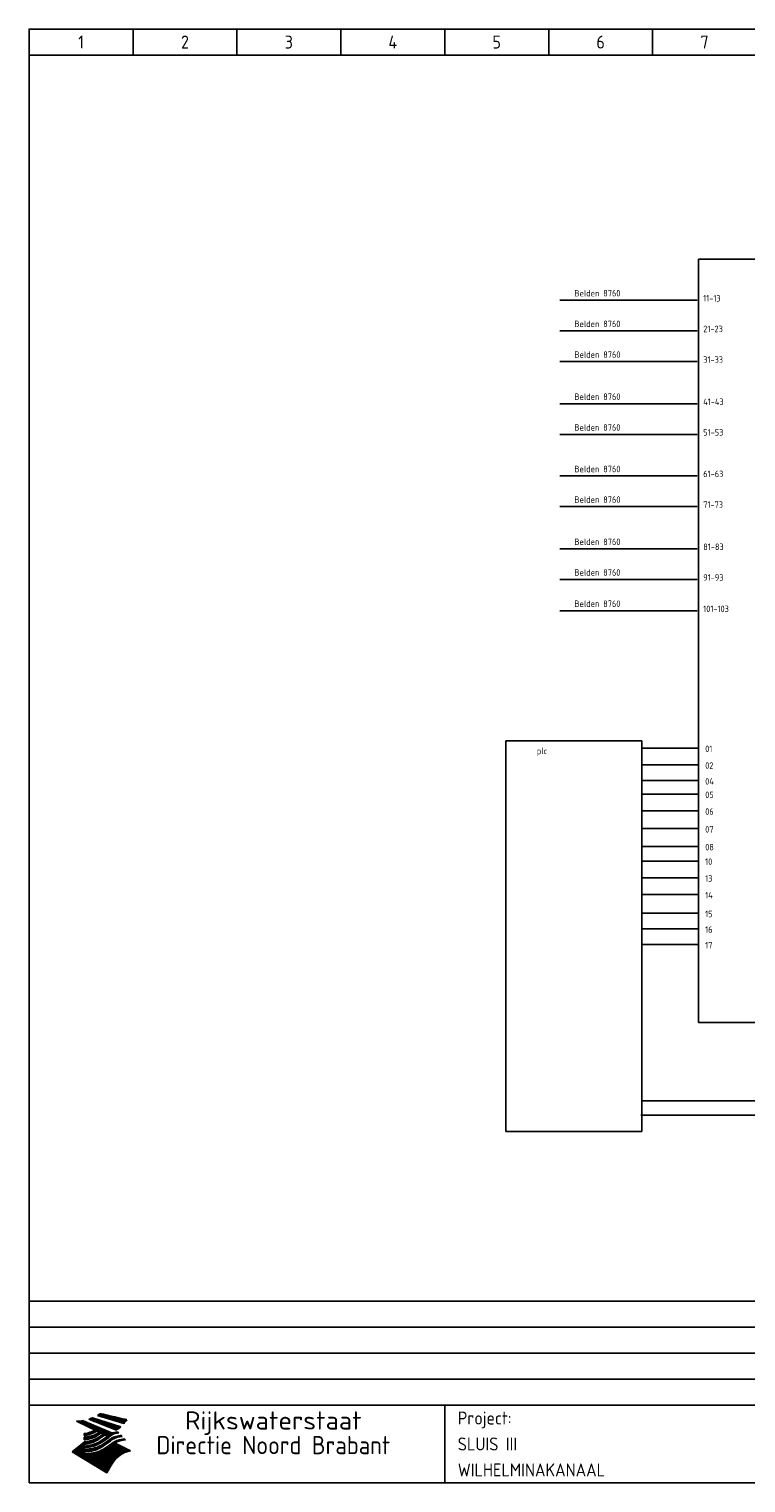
# Model space of a CAD drawing. Extents: x 40 to 1640, y 40 to 1160.
# Tile 1 of 2: x 40 to 592, y 40 to 1160. Entities that reach past the tile are written whole.
import ezdxf
from ezdxf.enums import TextEntityAlignment as Align

# ---------------------------------------------------------------- set-up
doc = ezdxf.new("R2010")
doc.units = 0
doc.header["$LTSCALE"] = 10
doc.header["$MEASUREMENT"] = 0
doc.header["$PDMODE"] = 1
doc.layers.get('0').update_dxf_attribs({"linetype": 'CONTINUOUS'})
for name, color, linetype in [('0-25', 7, 'CONTINUOUS'), ('0-35', 2, 'CONTINUOUS'), ('0-50', 3, 'CONTINUOUS'), ('S-25', 7, 'CONTINUOUS')]:
    doc.layers.add(name, color=color, linetype=linetype)
doc.styles.add('ISO', font='iso.shx')

# ---------------------------------------------------------------- blocks, each defined once
blk = doc.blocks.new('KADERA3')
at = {"layer": '0-25'}
for p, q in [((30, 285), (30, 290)), ((50, 285), (50, 290)), ((70, 285), (70, 290)), ((90, 285), (90, 290)), ((110, 285), (110, 290)), ((130, 285), (130, 290)), ((10, 285), (410, 285)), ((410, 45), (10, 45)), ((410, 40), (10, 40)), ((410, 35), (10, 35)), ((410, 30), (10, 30))]:
    blk.add_line(p, q, dxfattribs=at)
at = {"layer": '0-25', "color": 7}
for p, q in [((21.94, 22.42), (22.53, 22.42)), ((22.06, 22.48), (22.36, 22.48)), ((22.18, 22.53), (27.65, 20.8)), ((22.18, 22.53), (27.65, 20.8)), ((23.14, 22.99), (28.22, 21.46)), ((23.14, 22.99), (28.22, 21.46)), ((23.15, 22.98), (25.33, 22.98)), ((23.23, 23.04), (25.09, 23.04)), ((23.32, 23.1), (24.84, 23.1)), ((23.34, 22.93), (25.57, 22.93)), ((23.4, 23.15), (24.6, 23.15)), ((23.49, 23.21), (24.36, 23.21)), ((23.52, 22.87), (25.81, 22.87)), ((23.57, 23.27), (24.12, 23.27)), ((23.64, 23.32), (23.87, 23.32)), ((23.7, 23.36), (28.82, 22.17)), ((23.7, 23.36), (28.82, 22.17)), ((23.71, 22.82), (26.06, 22.82)), ((23.9, 22.76), (26.3, 22.76)), ((24.09, 22.7), (26.54, 22.7)), ((24.27, 22.65), (26.78, 22.65)), ((24.46, 22.59), (27.03, 22.59)), ((24.65, 22.53), (27.27, 22.53)), ((24.84, 22.48), (27.51, 22.48)), ((25.02, 22.42), (27.75, 22.42)), ((19.1, 21.89), (25.12, 19)), ((19.1, 21.89), (25.12, 19)), ((19.17, 21.86), (20.7, 21.86)), ((19.29, 21.8), (20.83, 21.8)), ((19.4, 21.75), (20.96, 21.75)), ((19.52, 21.69), (21.09, 21.69)), ((19.64, 21.63), (21.22, 21.63)), ((19.74, 21.92), (20.56, 21.92)), ((19.75, 21.58), (21.36, 21.58)), ((19.87, 21.52), (21.49, 21.52)), ((19.99, 21.47), (21.62, 21.47)), ((20.11, 21.41), (21.75, 21.41)), ((20.22, 21.35), (21.88, 21.35)), ((20.25, 21.97), (20.43, 21.97)), ((20.34, 21.3), (22.02, 21.3)), ((20.38, 21.99), (26.02, 19.59)), ((20.38, 21.99), (26.02, 19.59)), ((20.46, 21.24), (22.15, 21.24)), ((20.57, 21.18), (22.28, 21.18)), ((20.69, 21.13), (22.41, 21.13)), ((20.81, 21.07), (22.55, 21.07)), ((20.92, 21.02), (22.68, 21.02)), ((21.04, 20.96), (22.81, 20.96)), ((21.16, 20.9), (22.94, 20.9)), ((21.19, 19.61), (22.35, 19.61)), ((21.27, 20.85), (23.07, 20.85)), ((21.39, 20.79), (23.21, 20.79)), ((21.42, 19.67), (22.47, 19.67)), ((21.47, 22.25), (26.83, 20.19)), ((21.47, 22.25), (26.83, 20.19)), ((21.49, 22.25), (23.07, 22.25)), ((21.51, 20.73), (23.34, 20.73)), ((21.6, 22.2), (23.25, 22.2)), ((21.62, 19.72), (22.59, 19.72)), ((21.63, 20.68), (23.47, 20.68)), ((21.65, 22.31), (22.89, 22.31)), ((21.74, 20.62), (23.6, 20.62)), ((21.75, 22.14), (23.42, 22.14)), ((21.8, 22.37), (22.71, 22.37)), ((21.8, 19.78), (22.69, 19.78)), ((21.86, 20.57), (23.73, 20.57)), ((21.9, 22.08), (23.6, 22.08)), ((21.96, 19.83), (22.79, 19.83)), ((21.98, 20.51), (23.87, 20.51)), ((22.04, 22.03), (23.78, 22.03)), ((22.09, 20.45), (24, 20.45)), ((22.11, 19.89), (22.89, 19.89)), ((22.19, 21.97), (23.96, 21.97)), ((22.21, 20.4), (24.13, 20.4)), ((22.24, 19.95), (22.99, 19.95)), ((22.33, 20.34), (24.26, 20.34)), ((22.34, 21.92), (24.13, 21.92)), ((22.37, 20), (23.08, 20)), ((22.44, 20.28), (24.4, 20.28)), ((22.48, 21.86), (24.31, 21.86)), ((22.49, 20.06), (23.04, 20.06)), ((22.56, 20.23), (24.53, 20.23)), ((22.61, 20.12), (22.93, 20.12)), ((22.63, 21.8), (24.49, 21.8)), ((22.68, 20.17), (24.66, 20.17)), ((22.71, 20.17), (22.82, 20.17)), ((23.11, 20.02), (22.77, 20.2)), ((23.11, 20.02), (22.77, 20.2)), ((22.78, 21.75), (24.67, 21.75)), ((22.79, 20.12), (24.79, 20.12)), ((22.91, 20.06), (24.92, 20.06)), ((22.92, 21.69), (24.85, 21.69)), ((23.03, 20), (25.06, 20)), ((23.07, 21.63), (25.02, 21.63)), ((23.15, 19.95), (25.19, 19.95)), ((23.22, 21.58), (25.2, 21.58)), ((23.26, 19.89), (25.32, 19.89)), ((23.3, 19.61), (23.88, 19.61)), ((23.36, 21.52), (25.38, 21.52)), ((23.38, 19.83), (25.45, 19.83)), ((23.39, 19.67), (23.81, 19.67)), ((23.45, 19.7), (23.58, 19.79)), ((23.45, 19.7), (23.58, 19.79)), ((23.48, 19.72), (23.7, 19.72)), ((23.5, 19.78), (25.58, 19.78)), ((23.51, 21.47), (25.56, 21.47)), ((23.56, 19.78), (23.59, 19.78)), ((23.56, 19.39), (23.9, 19.62)), ((23.56, 19.39), (23.9, 19.62)), ((23.58, 19.79), (23.9, 19.62)), ((23.58, 19.79), (23.9, 19.62)), ((23.61, 19.72), (25.72, 19.72)), ((23.66, 21.41), (25.74, 21.41)), ((23.73, 19.67), (25.85, 19.67)), ((23.8, 21.35), (25.91, 21.35)), ((23.85, 19.61), (25.98, 19.61)), ((23.95, 21.3), (26.09, 21.3)), ((24.09, 21.24), (26.27, 21.24)), ((24.24, 21.18), (26.45, 21.18)), ((24.39, 21.13), (26.62, 21.13)), ((24.53, 21.07), (26.8, 21.07)), ((24.68, 21.02), (26.98, 21.02)), ((24.83, 20.96), (27.16, 20.96)), ((24.97, 20.9), (27.34, 20.9)), ((25.12, 20.85), (27.51, 20.85)), ((25.21, 22.37), (28, 22.37)), ((25.27, 20.79), (27.63, 20.79)), ((25.4, 22.31), (28.24, 22.31)), ((25.41, 20.73), (27.57, 20.73)), ((25.56, 20.68), (27.51, 20.68)), ((25.58, 22.25), (28.48, 22.25)), ((25.71, 20.62), (27.44, 20.62)), ((25.77, 22.2), (28.72, 22.2)), ((25.85, 20.57), (27.37, 20.57)), ((25.96, 22.14), (28.79, 22.14)), ((26, 20.51), (27.29, 20.51)), ((26.06, 19.61), (26.85, 19.61)), ((26.15, 22.08), (28.75, 22.08)), ((26.15, 20.45), (27.22, 20.45)), ((26.21, 19.67), (27.23, 19.67)), ((26.29, 20.4), (27.14, 20.4)), ((26.33, 22.03), (28.71, 22.03)), ((26.44, 20.34), (27.06, 20.34)), ((26.44, 19.72), (27.18, 19.72)), ((26.52, 21.97), (28.66, 21.97)), ((26.59, 20.28), (26.97, 20.28)), ((26.71, 21.92), (28.62, 21.92)), ((26.73, 20.23), (26.89, 20.23)), ((26.9, 21.86), (28.57, 21.86)), ((27.08, 21.8), (28.52, 21.8)), ((27.13, 19.78), (27.25, 19.64)), ((27.13, 19.78), (27.25, 19.64)), ((27.27, 21.75), (28.48, 21.75)), ((27.46, 21.69), (28.43, 21.69)), ((27.65, 21.63), (28.38, 21.63)), ((27.83, 21.58), (28.33, 21.58)), ((28.02, 21.52), (28.28, 21.52)), ((28.21, 21.47), (28.22, 21.47)), ((20.58, 17.88), (18.3, 16)), ((20.58, 17.88), (18.3, 16)), ((19.33, 16.85), (21.07, 16.85)), ((19.4, 16.91), (21.55, 16.91)), ((19.47, 16.97), (21.88, 16.97)), ((19.54, 17.02), (22.13, 17.02)), ((19.61, 17.08), (22.34, 17.08)), ((19.67, 17.13), (20.6, 17.13)), ((19.74, 17.19), (20.6, 17.19)), ((19.81, 17.25), (20.6, 17.25)), ((19.88, 17.3), (20.6, 17.3)), ((19.95, 17.36), (20.6, 17.36)), ((20.01, 17.42), (20.6, 17.42)), ((20.08, 17.47), (20.93, 17.47)), ((20.15, 17.53), (21.26, 17.53)), ((20.22, 17.58), (21.51, 17.58)), ((20.29, 17.64), (21.72, 17.64)), ((20.35, 17.7), (21.9, 17.7)), ((20.42, 17.75), (22.07, 17.75)), ((20.49, 17.81), (22.22, 17.81)), ((20.56, 17.87), (22.36, 17.87)), ((20.6, 19.11), (20.58, 19.51)), ((20.6, 19.11), (20.58, 19.51)), ((20.58, 19.5), (22.09, 19.5)), ((20.58, 19.44), (21.95, 19.44)), ((20.59, 19.38), (21.79, 19.38)), ((20.59, 19.33), (21.62, 19.33)), ((20.59, 19.27), (21.42, 19.27)), ((20.6, 19.22), (21.2, 19.22)), ((20.6, 19.16), (20.93, 19.16)), ((20.6, 19.11), (20.69, 19.12)), ((20.6, 19.11), (20.69, 19.12)), ((20.6, 18.79), (20.77, 18.81)), ((20.6, 18.79), (20.77, 18.81)), ((20.6, 18.29), (20.6, 18.79)), ((20.6, 18.29), (20.6, 18.79)), ((20.6, 18.77), (22.46, 18.77)), ((20.6, 18.71), (22.33, 18.71)), ((20.6, 18.65), (22.19, 18.65)), ((20.6, 18.6), (22.04, 18.6)), ((20.6, 18.54), (21.87, 18.54)), ((20.6, 18.48), (21.68, 18.48)), ((20.6, 18.43), (21.46, 18.43)), ((20.6, 18.37), (21.21, 18.37)), ((20.6, 18.29), (20.88, 18.32)), ((20.6, 18.29), (20.88, 18.32)), ((20.6, 18.32), (20.87, 18.32)), ((20.6, 17.88), (20.86, 17.91)), ((20.6, 17.88), (20.86, 17.91)), ((20.6, 17.43), (20.97, 17.48)), ((20.6, 17.43), (20.97, 17.48)), ((20.6, 17.43), (20.6, 17.09)), ((20.6, 17.43), (20.6, 17.09)), ((20.6, 17.09), (21.26, 17.16)), ((20.6, 17.09), (21.26, 17.16)), ((20.6, 16.8), (21.37, 16.89)), ((20.6, 16.8), (21.37, 16.89)), ((20.6, 16.8), (20.6, 16.45)), ((20.6, 16.8), (20.6, 16.45)), ((20.9, 19.55), (22.23, 19.55)), ((20.9, 18.82), (22.59, 18.82)), ((20.98, 17.92), (22.5, 17.92)), ((21.02, 17.13), (22.53, 17.13)), ((21.32, 18.88), (22.71, 18.88)), ((21.32, 17.98), (22.62, 17.98)), ((21.47, 17.19), (22.7, 17.19)), ((21.59, 18.03), (22.74, 18.03)), ((21.61, 18.93), (22.82, 18.93)), ((21.77, 17.25), (22.85, 17.25)), ((21.8, 18.09), (22.85, 18.09)), ((21.84, 18.99), (22.92, 18.99)), ((21.99, 18.15), (22.95, 18.15)), ((22.01, 17.3), (22.99, 17.3)), ((22.03, 19.05), (23.03, 19.05)), ((22.16, 18.2), (23.05, 18.2)), ((22.21, 19.1), (23.12, 19.1)), ((22.21, 17.36), (23.12, 17.36)), ((22.31, 18.26), (23.15, 18.26)), ((22.36, 19.16), (23.22, 19.16)), ((22.39, 17.42), (23.24, 17.42)), ((22.45, 18.32), (23.24, 18.32)), ((22.51, 19.22), (23.3, 19.22)), ((22.56, 17.47), (23.36, 17.47)), ((22.59, 18.37), (23.33, 18.37)), ((22.64, 19.27), (23.39, 19.27)), ((22.71, 18.43), (23.42, 18.43)), ((22.71, 17.53), (23.47, 17.53)), ((22.77, 19.33), (23.47, 19.33)), ((22.83, 18.48), (23.5, 18.48)), ((22.84, 17.58), (23.57, 17.58)), ((22.89, 19.38), (23.55, 19.38)), ((22.94, 18.54), (23.58, 18.54)), ((22.96, 16.85), (23.86, 16.85)), ((22.97, 17.64), (23.67, 17.64)), ((23, 19.44), (23.63, 19.44)), ((23.04, 18.6), (23.66, 18.6)), ((23.1, 19.5), (23.72, 19.5)), ((23.1, 17.7), (23.77, 17.7)), ((23.12, 16.91), (23.96, 16.91)), ((23.14, 18.65), (23.74, 18.65)), ((23.21, 19.55), (23.8, 19.55)), ((23.21, 17.75), (23.86, 17.75)), ((23.24, 18.71), (23.82, 18.71)), ((23.26, 16.97), (24.05, 16.97)), ((23.32, 17.81), (23.95, 17.81)), ((23.33, 18.77), (23.91, 18.77)), ((23.39, 17.02), (24.14, 17.02)), ((23.42, 18.82), (23.99, 18.82)), ((23.42, 17.87), (24.03, 17.87)), ((23.51, 18.88), (24.07, 18.88)), ((23.52, 17.92), (24.11, 17.92)), ((23.52, 17.08), (24.22, 17.08)), ((23.54, 18.9), (24.3, 19.42)), ((23.54, 18.9), (24.3, 19.42)), ((23.59, 18.93), (24.15, 18.93)), ((23.62, 17.98), (24.2, 17.98)), ((23.63, 17.13), (24.3, 17.13)), ((23.65, 18.59), (24.62, 19.25)), ((23.65, 18.59), (24.62, 19.25)), ((23.67, 18.99), (24.23, 18.99)), ((23.71, 18.03), (24.28, 18.03)), ((23.75, 19.05), (24.32, 19.05)), ((23.75, 17.19), (24.38, 17.19)), ((23.79, 18.09), (24.36, 18.09)), ((23.83, 19.1), (24.4, 19.1)), ((23.85, 17.25), (24.46, 17.25)), ((23.88, 18.15), (24.44, 18.15)), ((23.92, 19.16), (24.48, 19.16)), ((23.94, 18.19), (25.23, 19.07)), ((23.94, 18.19), (25.23, 19.07)), ((23.95, 17.3), (24.55, 17.3)), ((23.96, 19.55), (25.96, 19.55)), ((23.96, 18.2), (24.53, 18.2)), ((24, 19.22), (24.56, 19.22)), ((24.04, 18.26), (24.61, 18.26)), ((24.05, 17.36), (24.63, 17.36)), ((24.06, 17.88), (25.34, 18.76)), ((24.06, 17.88), (25.34, 18.76)), ((24.08, 19.5), (25.88, 19.5)), ((24.08, 19.27), (24.58, 19.27)), ((24.13, 18.32), (24.69, 18.32)), ((24.14, 17.42), (24.71, 17.42)), ((24.16, 19.33), (24.47, 19.33)), ((24.2, 19.44), (25.79, 19.44)), ((24.21, 18.37), (24.77, 18.37)), ((24.23, 17.47), (24.79, 17.47)), ((24.24, 17.48), (25.52, 18.36)), ((24.24, 17.48), (25.52, 18.36)), ((24.25, 19.38), (24.36, 19.38)), ((24.29, 18.43), (24.85, 18.43)), ((24.3, 19.42), (24.62, 19.25)), ((24.3, 19.42), (24.62, 19.25)), ((24.31, 19.38), (25.71, 19.38)), ((24.31, 17.53), (24.87, 17.53)), ((24.35, 17.17), (25.64, 18.05)), ((24.35, 17.17), (25.64, 18.05)), ((24.37, 18.48), (24.94, 18.48)), ((24.39, 17.58), (24.96, 17.58)), ((24.43, 19.33), (25.62, 19.33)), ((24.45, 18.54), (25.02, 18.54)), ((24.47, 17.64), (25.04, 17.64)), ((24.54, 18.6), (25.1, 18.6)), ((24.55, 19.27), (25.54, 19.27)), ((24.56, 17.7), (25.12, 17.7)), ((24.62, 18.65), (25.18, 18.65)), ((24.63, 16.72), (25.91, 17.6)), ((24.63, 16.72), (25.91, 17.6)), ((24.64, 17.75), (25.2, 17.75)), ((24.67, 19.22), (25.45, 19.22)), ((24.7, 18.71), (25.27, 18.71)), ((24.72, 17.81), (25.29, 17.81)), ((24.78, 19.16), (25.37, 19.16)), ((24.78, 18.77), (25.34, 18.77)), ((24.8, 17.87), (25.37, 17.87)), ((24.82, 16.85), (28.23, 16.85)), ((24.87, 18.82), (25.4, 18.82)), ((24.89, 17.92), (25.45, 17.92)), ((24.9, 19.1), (25.28, 19.1)), ((24.9, 16.91), (28.11, 16.91)), ((24.95, 18.88), (25.45, 18.88)), ((24.97, 17.98), (25.53, 17.98)), ((24.99, 16.97), (28, 16.97)), ((25.02, 19.05), (25.2, 19.05)), ((25.03, 18.93), (25.51, 18.93)), ((25.05, 18.03), (25.61, 18.03)), ((25.07, 17.02), (27.89, 17.02)), ((25.11, 18.99), (25.57, 18.99)), ((26.02, 19.59), (25.12, 19)), ((26.02, 19.59), (25.12, 19)), ((25.13, 18.09), (25.68, 18.09)), ((25.15, 17.08), (27.77, 17.08)), ((25.19, 19.05), (25.63, 19.05)), ((25.21, 18.15), (25.75, 18.15)), ((25.23, 17.13), (27.66, 17.13)), ((25.26, 19.1), (25.7, 19.1)), ((25.3, 18.2), (25.82, 18.2)), ((25.31, 17.19), (27.55, 17.19)), ((25.33, 19.16), (25.77, 19.16)), ((25.38, 18.26), (25.89, 18.26)), ((25.39, 19.22), (25.85, 19.22)), ((25.4, 17.25), (27.43, 17.25)), ((25.46, 18.32), (25.97, 18.32)), ((25.47, 19.27), (25.93, 19.27)), ((25.48, 17.3), (27.32, 17.3)), ((25.54, 19.33), (26.03, 19.33)), ((25.54, 18.37), (26.06, 18.37)), ((25.56, 17.36), (27.21, 17.36)), ((25.62, 18.43), (26.14, 18.43)), ((25.63, 19.38), (26.13, 19.38)), ((25.64, 17.42), (27.1, 17.42)), ((25.7, 18.48), (26.24, 18.48)), ((25.72, 19.44), (26.24, 19.44)), ((25.73, 17.47), (26.98, 17.47)), ((25.79, 18.54), (26.34, 18.54)), ((25.81, 17.53), (26.87, 17.53)), ((25.82, 19.5), (26.36, 19.5)), ((25.89, 18.6), (26.46, 18.6)), ((25.89, 17.58), (26.76, 17.58)), ((25.93, 19.55), (26.53, 19.55)), ((25.96, 17.64), (26.64, 17.64)), ((25.99, 18.65), (26.58, 18.65)), ((26.04, 17.7), (26.59, 17.7)), ((26.1, 18.71), (26.72, 18.71)), ((26.12, 17.75), (26.67, 17.75)), ((26.2, 17.81), (26.76, 17.81)), ((26.23, 18.77), (26.89, 18.77)), ((26.29, 17.87), (26.86, 17.87)), ((26.37, 18.82), (27.09, 18.82)), ((26.39, 17.92), (26.97, 17.92)), ((26.49, 17.98), (27.09, 17.98)), ((26.53, 18.88), (27.34, 18.88)), ((26.56, 17.68), (29.54, 16.2)), ((26.56, 17.68), (29.54, 16.2)), ((26.6, 18.03), (27.22, 18.03)), ((26.72, 18.09), (27.38, 18.09)), ((26.73, 18.93), (27.66, 18.93)), ((26.85, 18.15), (27.56, 18.15)), ((26.99, 18.99), (27.9, 18.99)), ((27, 18.2), (27.8, 18.2)), ((27.18, 18.26), (28.13, 18.26)), ((27.26, 19.05), (27.84, 19.05)), ((27.39, 18.32), (28.47, 18.32)), ((27.7, 18.37), (28.49, 18.37)), ((27.78, 19.1), (27.93, 18.96)), ((27.78, 19.1), (27.93, 18.96)), ((28, 18.43), (28.44, 18.43)), ((28.39, 18.48), (28.54, 18.32)), ((28.39, 18.48), (28.54, 18.32)), ((24.94, 11.97), (18.3, 16)), ((24.94, 11.97), (18.3, 16)), ((18.31, 16.01), (20.96, 16.01)), ((18.38, 16.07), (21.46, 16.07)), ((18.38, 15.95), (20.6, 15.95)), ((18.45, 16.12), (21.88, 16.12)), ((18.47, 15.9), (20.6, 15.9)), ((18.52, 16.18), (22.15, 16.18)), ((18.57, 15.84), (20.6, 15.84)), ((18.59, 16.23), (22.38, 16.23)), ((18.65, 16.29), (22.58, 16.29)), ((18.66, 15.78), (20.6, 15.78)), ((18.72, 16.35), (22.75, 16.35)), ((18.75, 15.73), (20.6, 15.73)), ((18.79, 16.4), (22.91, 16.4)), ((18.85, 15.67), (20.6, 15.67)), ((18.86, 16.46), (20.6, 16.46)), ((18.93, 16.52), (20.6, 16.52)), ((18.94, 15.62), (20.6, 15.62)), ((18.99, 16.57), (20.6, 16.57)), ((19.03, 15.56), (27.83, 15.56)), ((19.06, 16.63), (20.6, 16.63)), ((19.12, 15.5), (27.75, 15.5)), ((19.13, 16.68), (20.6, 16.68)), ((19.2, 16.74), (20.6, 16.74)), ((19.22, 15.45), (27.66, 15.45)), ((19.27, 16.8), (20.6, 16.8)), ((19.31, 15.39), (27.58, 15.39)), ((19.4, 15.33), (27.5, 15.33)), ((19.49, 15.28), (27.43, 15.28)), ((19.59, 15.22), (27.36, 15.22)), ((19.68, 15.17), (27.29, 15.17)), ((19.77, 15.11), (27.22, 15.11)), ((19.86, 15.05), (27.15, 15.05)), ((19.96, 15), (27.09, 15)), ((20.05, 14.94), (27.02, 14.94)), ((20.14, 14.88), (26.96, 14.88)), ((20.24, 14.83), (26.9, 14.83)), ((20.33, 14.77), (26.84, 14.77)), ((20.42, 14.72), (26.79, 14.72)), ((20.51, 14.66), (26.73, 14.66)), ((20.6, 16.45), (21.56, 16.56)), ((20.6, 16.45), (21.56, 16.56)), ((20.6, 15.97), (21.67, 16.09)), ((20.6, 15.97), (21.67, 16.09)), ((20.6, 15.97), (20.6, 15.58)), ((20.6, 15.97), (20.6, 15.58)), ((20.6, 15.58), (21.95, 15.73)), ((20.6, 15.58), (21.95, 15.73)), ((20.61, 14.6), (26.68, 14.6)), ((20.7, 16.46), (23.06, 16.46)), ((20.7, 14.55), (26.62, 14.55)), ((20.79, 14.49), (26.57, 14.49)), ((20.88, 14.43), (26.52, 14.43)), ((20.94, 15.62), (27.92, 15.62)), ((20.98, 14.38), (26.47, 14.38)), ((21.07, 14.32), (26.42, 14.32)), ((21.16, 14.27), (26.38, 14.27)), ((21.2, 16.52), (23.2, 16.52)), ((21.25, 14.21), (26.33, 14.21)), ((21.35, 14.15), (26.29, 14.15)), ((21.44, 14.1), (26.24, 14.1)), ((21.45, 15.67), (28.01, 15.67)), ((21.53, 14.04), (26.2, 14.04)), ((21.72, 16.57), (23.32, 16.57)), ((21.96, 15.73), (28.11, 15.73)), ((22.1, 16.63), (23.44, 16.63)), ((22.34, 15.78), (28.21, 15.78)), ((22.38, 16.68), (23.56, 16.68)), ((22.6, 16.74), (23.66, 16.74)), ((22.62, 15.84), (28.33, 15.84)), ((22.79, 16.8), (23.77, 16.8)), ((22.84, 15.9), (28.52, 15.9)), ((23.04, 15.95), (28.71, 15.95)), ((23.21, 16.01), (28.9, 16.01)), ((23.37, 16.07), (29.08, 16.07)), ((23.51, 16.12), (29.27, 16.12)), ((29.41, 16.17), (23.65, 16.17)), ((23.77, 16.23), (29.47, 16.23)), ((23.89, 16.29), (29.36, 16.29)), ((24, 16.35), (29.24, 16.35)), ((24.11, 16.4), (29.13, 16.4)), ((24.21, 16.46), (29.02, 16.46)), ((24.31, 16.52), (28.91, 16.52)), ((24.4, 16.57), (28.79, 16.57)), ((24.49, 16.63), (28.68, 16.63)), ((24.57, 16.68), (28.57, 16.68)), ((24.66, 16.74), (28.45, 16.74)), ((24.74, 16.8), (28.34, 16.8)), ((28.29, 15.83), (29.54, 16.2)), ((28.29, 15.83), (29.54, 16.2)), ((29.54, 16.2), (29.45, 16.17)), ((29.54, 16.2), (29.45, 16.17)), ((29.46, 16.18), (29.47, 16.18)), ((21.63, 13.98), (26.16, 13.98)), ((21.72, 13.93), (26.12, 13.93)), ((21.81, 13.87), (26.08, 13.87)), ((21.9, 13.82), (26.04, 13.82)), ((22, 13.76), (26, 13.76)), ((22.09, 13.7), (25.96, 13.7)), ((22.18, 13.65), (25.93, 13.65)), ((22.27, 13.59), (25.89, 13.59)), ((22.37, 13.53), (25.86, 13.53)), ((22.46, 13.48), (25.82, 13.48)), ((22.55, 13.42), (25.79, 13.42)), ((22.65, 13.37), (25.76, 13.37)), ((22.74, 13.31), (25.73, 13.31)), ((22.83, 13.25), (25.69, 13.25)), ((22.92, 13.2), (25.66, 13.2)), ((23.02, 13.14), (25.63, 13.14)), ((23.11, 13.08), (25.59, 13.08)), ((23.2, 13.03), (25.56, 13.03)), ((23.29, 12.97), (25.53, 12.97)), ((23.39, 12.92), (25.5, 12.92)), ((23.48, 12.86), (25.46, 12.86)), ((23.57, 12.8), (25.43, 12.8)), ((23.66, 12.75), (25.4, 12.75)), ((23.76, 12.69), (25.36, 12.69)), ((23.85, 12.63), (25.33, 12.63)), ((23.94, 12.58), (25.3, 12.58)), ((24.04, 12.52), (25.26, 12.52)), ((24.13, 12.47), (25.23, 12.47)), ((24.22, 12.41), (25.2, 12.41)), ((24.31, 12.35), (25.17, 12.35)), ((24.41, 12.3), (25.13, 12.3)), ((24.5, 12.24), (25.1, 12.24)), ((24.59, 12.18), (25.07, 12.18)), ((24.68, 12.13), (25.03, 12.13)), ((24.78, 12.07), (25, 12.07)), ((24.87, 12.02), (24.97, 12.02)), ((24.94, 11.97), (25.81, 13.45)), ((24.94, 11.97), (25.81, 13.45))]:
    blk.add_line(p, q, dxfattribs=at)
for centre, radius, start, end in [((19.84, 27.26), 5.27, 288.0217, 296.3084), ((19.84, 27.26), 5.27, 288.0217, 296.3084), ((20.49, 27.56), 5.28, 300.0654, 307.393), ((20.49, 27.56), 5.28, 300.0654, 307.393), ((19.15, 29.7), 7.8, 269.6055, 279.0886), ((19.15, 29.7), 7.8, 269.6055, 279.0886), ((19.93, 25.38), 5.91, 276.3402, 298.7463), ((19.93, 25.38), 5.91, 276.3402, 298.7463), ((19.84, 25.09), 6.03, 278.129, 302.868), ((19.84, 25.09), 6.03, 278.129, 302.868), ((20.35, 24.56), 5.76, 274.164, 302.5474), ((20.35, 24.56), 5.76, 274.164, 302.5474), ((27.05, 17.17), 2.63, 107.4286, 133.7799), ((27.05, 17.17), 2.63, 107.4286, 133.7799), ((27.01, 16.84), 2.93, 87.7348, 104.8316), ((27.01, 16.84), 2.93, 87.7348, 104.8316), ((27.37, 15.71), 3.93, 91.7838, 103.2817), ((27.37, 15.71), 3.93, 91.7838, 103.2817), ((24.11, 24.7), 5.26, 301.1147, 312.2814), ((24.11, 24.7), 5.26, 301.1147, 312.2814), ((21.95, 27.32), 8.59, 316.9248, 323.1399), ((21.95, 27.32), 8.59, 316.9248, 323.1399), ((20.21, 23.78), 5.91, 273.6149, 304.3803), ((20.21, 23.78), 5.91, 273.6149, 304.3803), ((20.05, 24.28), 6.02, 277.9472, 305.7139), ((20.05, 24.28), 6.02, 277.9472, 305.7139), ((20.04, 23.49), 6.09, 278.8115, 306.4242), ((20.04, 23.49), 6.09, 278.8115, 306.4242), ((20.53, 23.07), 5.96, 277.0519, 304.973), ((20.53, 23.07), 5.96, 277.0519, 304.973), ((20.72, 22.76), 5.91, 276.3402, 304.3803), ((20.72, 22.76), 5.91, 276.3402, 304.3803), ((21.06, 22.34), 5.81, 274.9043, 303.1745), ((21.06, 22.34), 5.81, 274.9043, 303.1745), ((20.82, 22.06), 6.04, 278.1111, 305.8489), ((20.82, 22.06), 6.04, 278.1111, 305.8489), ((27.45, 16.91), 2.81, 110.4143, 138.7411), ((27.45, 16.91), 2.81, 110.4143, 138.7411), ((27.57, 15.64), 3.4, 98.1566, 126.9045), ((27.57, 15.64), 3.4, 98.1566, 126.9045), ((27.91, 15.54), 3.39, 100.5835, 132.088), ((27.91, 15.54), 3.39, 100.5835, 132.088), ((28.21, 14.74), 3.67, 95.7581, 128.7216), ((28.21, 14.74), 3.67, 95.7581, 128.7216), ((28.4, 15.05), 3.21, 96.3886, 125.0052), ((28.4, 15.05), 3.21, 96.3886, 125.0052), ((27.82, 16.31), 2.8, 90.634, 105.1984), ((27.82, 16.31), 2.8, 90.634, 105.1984), ((28.19, 15.04), 3.93, 93.8342, 103.2817), ((28.19, 15.04), 3.93, 93.8342, 103.2817), ((28.58, 15.69), 2.8, 93.8141, 105.1984), ((28.58, 15.69), 2.8, 93.8141, 105.1984), ((28.95, 14.41), 3.93, 96.0135, 103.2817), ((28.95, 14.41), 3.93, 96.0135, 103.2817), ((21.3, 21.6), 5.91, 276.3402, 304.3803), ((21.3, 21.6), 5.91, 276.3402, 304.3803), ((31.24, 10.26), 6.3, 117.9568, 149.6251), ((31.24, 10.26), 6.3, 117.9568, 149.6251)]:
    blk.add_arc(centre, radius, start, end, dxfattribs=at)
at = {"layer": '0-35'}
blk.add_line((90, 25), (90, 10), dxfattribs=at)
at = {"layer": '0-50'}
blk.add_line((10, 25), (410, 25), dxfattribs=at)
blk.add_lwpolyline([(10, 10), (410, 10), (410, 290), (10, 290)], close=True, dxfattribs=at)
at = {"layer": '0-25', "style": 'ISO'}
blk.add_text('Project:', height=2.5, dxfattribs=at).set_placement((92.5, 22.5), align=Align.MIDDLE_LEFT)
for tag, p in [('STR1', (20, 287.5)), ('STR2', (40, 287.5)), ('STR3', (60, 287.5)), ('STR4', (80, 287.5)), ('STR5', (100, 287.5)), ('STR6', (120, 287.5)), ('STR7', (140, 287.5)), ('STR8', (160, 287.5)), ('STR9', (180, 287.5)), ('STR10', (200, 287.5)), ('STR11', (220, 287.5)), ('STR12', (240, 287.5)), ('STR13', (260, 287.5)), ('STR14', (280, 287.5)), ('STR15', (300, 287.5)), ('STR16', (320, 287.5)), ('STR17', (340, 287.5)), ('STR18', (360, 287.5)), ('STR19', (380, 287.5)), ('STR20', (400, 287.5)), ('W', (180, 12.5)), ('Z', (310, 12.5)), ('Y', (327.5, 12.5))]:
    blk.add_attdef(tag, text='', height=2.5, dxfattribs=at).set_placement(p, align=Align.MIDDLE)
for tag, p in [('N', (220, 22.5)), ('B', (92.5, 17.5)), ('P', (220, 17.5)), ('C', (92.5, 12.5)), ('U', (220, 12.5)), ('REV', (295, 12.5))]:
    blk.add_attdef(tag, text='', height=2.5, dxfattribs=at).set_placement(p, align=Align.MIDDLE_LEFT)
at = {"layer": '0-35', "style": 'ISO', "width": 1.182609}
blk.add_text('Rijkswaterstaat', height=3.5, dxfattribs=at).set_placement((40, 20.28), (74, 20.28), align=Align.FIT)
at = {"layer": '0-35', "color": 2, "style": 'ISO', "width": 1.016949}
blk.add_text('Directie Noord Brabant', height=3.5, dxfattribs=at).set_placement((34.5, 15.53), (79.5, 15.53), align=Align.FIT)
at = {"layer": '0-35', "style": 'ISO'}
blk.add_attdef('RNR', text='', height=3.5, dxfattribs=at).set_placement((305, 17.5), align=Align.MIDDLE)
for tag, p in [('X', (178.5, 17.5)), ('FORM', (402.5, 15))]:
    blk.add_attdef(tag, text='', height=3.5, dxfattribs=at).set_placement(p, align=Align.MIDDLE_LEFT)
at = {"layer": '0-50', "style": 'ISO'}
for tag, p in [('M', (342.5, 15)), ('O', (365, 15))]:
    blk.add_attdef(tag, text='', height=5, dxfattribs=at).set_placement(p, align=Align.MIDDLE)
blk.add_attdef('Q', text='', height=5, dxfattribs=at).set_placement((382.5, 15), align=Align.MIDDLE_LEFT)

msp = doc.modelspace()

# ---------------------------------------------------------------- linework, layer by layer
for p, q in [((555.3, 982.8), (832.2, 982.8)), ((555.3, 964.2), (555.3, 982.8)), ((555.3, 964.2), (555.3, 696.1)), ((448.5, 951.1), (554.3, 951.1)), ((448.5, 927.5), (554.3, 927.5)), ((448.5, 903.9), (554.3, 903.9)), ((448.5, 871.4), (554.3, 871.4)), ((448.5, 847.8), (554.3, 847.8)), ((448.5, 815.8), (554.3, 815.8)), ((448.5, 792.1), (554.3, 792.1)), ((448.5, 759.7), (554.3, 759.7)), ((448.5, 736), (554.3, 736)), ((448.5, 711.9), (554.3, 711.9)), ((555.3, 696.1), (555.3, 394.6)), ((407.1, 611.7), (511.7, 611.7)), ((407.1, 310.7), (407.1, 611.7)), ((511.7, 611.7), (511.7, 606)), ((511.7, 610.1), (511.7, 310.7)), ((511.7, 606), (555.2, 606)), ((511.7, 593.2), (555.2, 593.2)), ((511.7, 581.1), (555.2, 581.1)), ((511.7, 570.6), (555.2, 570.6)), ((511.7, 557.7), (555.2, 557.7)), ((511.7, 544.1), (555.2, 544.1)), ((511.7, 530.4), (555.2, 530.4)), ((511.7, 519.1), (555.2, 519.1)), ((511.7, 506.2), (555.2, 506.2)), ((511.7, 493.4), (555.2, 493.4)), ((511.7, 478.9), (555.2, 478.9)), ((511.7, 466.8), (555.2, 466.8)), ((511.7, 454.7), (555.2, 454.7)), ((555.3, 394.6), (832.2, 394.6)), ((830.4, 334.4), (511.7, 334.4)), ((830.4, 323.3), (510.9, 323.3)), ((511.7, 310.7), (407.1, 310.7))]:
    msp.add_line(p, q)
at = {"layer": 'S-25'}
for p in [(168.2, 215), (168.2, 215), (168.2, 215), (175.5, 215), (175.5, 215), (175.5, 215), (182.8, 215), (182.8, 215), (182.8, 215), (180, 105), (40, 55), (180, 50), (180, 50)]:
    msp.add_point(p, dxfattribs=at)
at = {"layer": 'S-25', "linetype": 'Continuous'}
msp.add_point((85, 124.5), dxfattribs=at)
msp.add_point((85, 124.5), dxfattribs=at)

# ---------------------------------------------------------------- block references
at = {"layer": 'S-25'}
ref = msp.add_blockref('KADERA3', (0, 0), dxfattribs=dict(at, xscale=4, yscale=4, zscale=4))
ref.add_attrib('B', 'SLUIS III', dxfattribs={"layer": '0-25', "height": 10, "style": 'ISO'}).set_placement((370, 70), align=Align.MIDDLE_LEFT)
ref.add_attrib('C', 'WILHELMINAKANAAL', dxfattribs={"layer": '0-25', "height": 10, "style": 'ISO'}).set_placement((370, 50), align=Align.MIDDLE_LEFT)
ref.add_attrib('STR1', '1', dxfattribs={"layer": '0-25', "height": 10, "style": 'ISO'}).set_placement((80, 1150), align=Align.MIDDLE)
ref.add_attrib('STR2', '2', dxfattribs={"layer": '0-25', "height": 10, "style": 'ISO'}).set_placement((160, 1150), align=Align.MIDDLE)
ref.add_attrib('STR3', '3', dxfattribs={"layer": '0-25', "height": 10, "style": 'ISO'}).set_placement((240, 1150), align=Align.MIDDLE)
ref.add_attrib('STR4', '4', dxfattribs={"layer": '0-25', "height": 10, "style": 'ISO'}).set_placement((320, 1150), align=Align.MIDDLE)
ref.add_attrib('STR5', '5', dxfattribs={"layer": '0-25', "height": 10, "style": 'ISO'}).set_placement((400, 1150), align=Align.MIDDLE)
ref.add_attrib('STR6', '6', dxfattribs={"layer": '0-25', "height": 10, "style": 'ISO'}).set_placement((480, 1150), align=Align.MIDDLE)
ref.add_attrib('STR7', '7', dxfattribs={"layer": '0-25', "height": 10, "style": 'ISO'}).set_placement((560, 1150), align=Align.MIDDLE)

# ---------------------------------------------------------------- texts
at = {"style": 'ISO'}
for s, p in [('Belden 8760', (459.8, 954)), ('11-13', (559, 950.1)), ('Belden 8760', (459.8, 930.4)), ('21-23', (559, 926.5)), ('Belden 8760', (459.8, 906.7)), ('31-33', (559, 902.9)), ('Belden 8760', (459.8, 874.3)), ('41-43', (559, 870.4)), ('Belden 8760', (459.8, 850.6)), ('51-53', (559, 846.8)), ('Belden 8760', (459.8, 818.6)), ('61-63', (559, 814.8)), ('Belden 8760', (459.8, 795)), ('71-73', (559, 791.2)), ('Belden 8760', (459.8, 762.5)), ('81-83', (559, 758.7)), ('Belden 8760', (459.8, 738.9)), ('91-93', (559, 735)), ('Belden 8760', (459.8, 714.8)), ('101-103', (559, 710.9)), ('plc', (430.9, 601.4)), ('01', (560.5, 603)), ('02', (560.5, 590.1)), ('04', (560.5, 578)), ('05', (560.5, 567.6)), ('06', (560.5, 554.7)), ('07', (560.5, 541)), ('08', (560.5, 527.3)), ('10', (560.5, 516.1)), ('13', (560.5, 503.2)), ('14', (560.5, 490.3)), ('15', (560.5, 475.8)), ('16', (560.5, 463.8)), ('17', (560.5, 451.7))]:
    msp.add_text(s, height=5, dxfattribs=at).set_placement(p)

doc.saveas('drawing.dxf')
